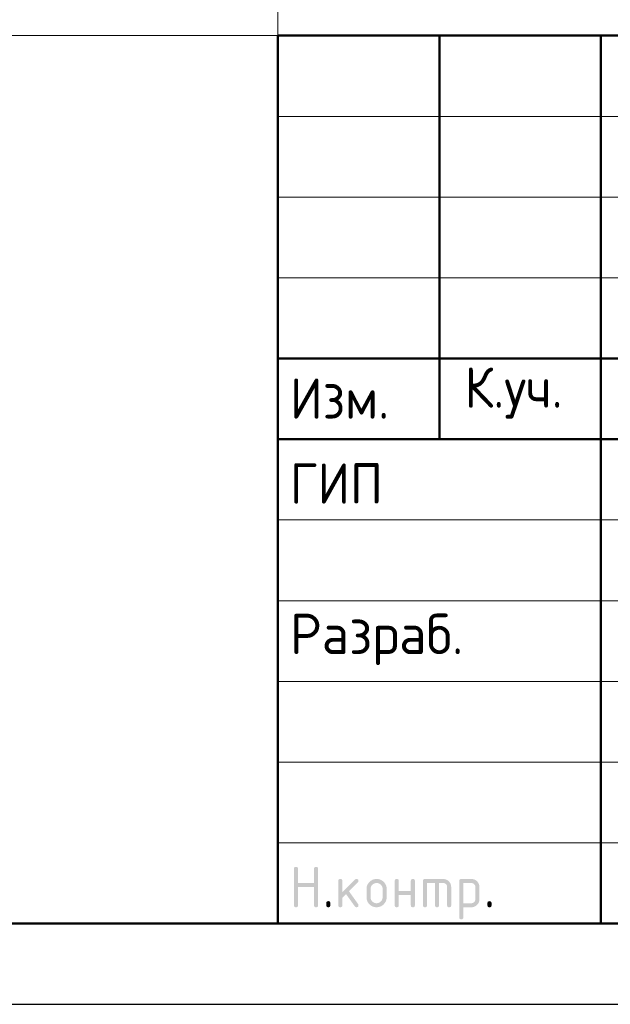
# Model space of a CAD drawing. Header units: millimetres. Extents: x 0 to 42000, y 0 to 29700.
# Tile 11 of 20: x 21399 to 25060, y 0 to 6099. Entities that reach past the tile are written whole.
import ezdxf

# ---------------------------------------------------------------- set-up
doc = ezdxf.new("R2010")
doc.units = ezdxf.units.MM
doc.layers.add('Standard', color=7, linetype='Continuous', lineweight=25)
doc.styles.add('ISOCPEUR', font='txt')

msp = doc.modelspace()

# ---------------------------------------------------------------- hatches: boundary and pattern name
at = {"layer": 'Standard', "linetype": 'Continuous', "lineweight": 25, "transparency": 33554687}
for points in [[(23099.1, 613.8), (23099.1, 838.8), (23099.1, 840.4), (23099.3, 841.7), (23099.5, 843.1), (23099.9, 844.3), (23100.3, 845.4), (23100.8, 846.4), (23101.4, 847.4), (23102.2, 848.2), (23103, 848.9), (23104, 849.5), (23104.9, 850.1), (23106.1, 850.5), (23107.3, 850.9), (23108.7, 851.1), (23110, 851.3), (23111.6, 851.3), (23113.2, 851.3), (23114.5, 851.1), (23115.9, 850.9), (23117.1, 850.5), (23118.3, 850.1), (23119.2, 849.5), (23120.2, 848.9), (23121, 848.2), (23121.8, 847.4), (23122.4, 846.4), (23123, 845.4), (23123.3, 844.3), (23123.7, 843.1), (23123.9, 841.7), (23124.1, 840.4), (23124.1, 838.8), (23124.1, 751.3), (23223.9, 751.3), (23223.9, 838.8), (23223.9, 840.4), (23224, 841.7), (23224.2, 843.1), (23224.6, 844.3), (23225, 845.4), (23225.6, 846.4), (23226.2, 847.4), (23227, 848.2), (23227.8, 848.9), (23228.7, 849.5), (23229.7, 850.1), (23230.9, 850.5), (23232.1, 850.9), (23233.4, 851.1), (23234.8, 851.3), (23236.4, 851.3), (23237.9, 851.3), (23239.3, 851.1), (23240.7, 850.9), (23241.9, 850.5), (23243, 850.1), (23244, 849.5), (23245, 848.9), (23245.8, 848.2), (23246.6, 847.4), (23247.1, 846.4), (23247.7, 845.4), (23248.1, 844.3), (23248.5, 843.1), (23248.7, 841.7), (23248.9, 840.4), (23248.9, 838.8), (23248.9, 613.8), (23248.9, 612.2), (23248.7, 610.9), (23248.5, 609.5), (23248.1, 608.3), (23247.7, 607.1), (23247.1, 606.2), (23246.6, 605.2), (23245.8, 604.4), (23245, 603.6), (23244, 603), (23243, 602.5), (23241.9, 602.1), (23240.7, 601.7), (23239.3, 601.5), (23237.9, 601.3), (23236.4, 601.3), (23234.8, 601.3), (23233.4, 601.5), (23232.1, 601.7), (23230.9, 602.1), (23229.7, 602.5), (23228.7, 603), (23227.8, 603.6), (23227, 604.4), (23226.2, 605.2), (23225.6, 606.2), (23225, 607.1), (23224.6, 608.3), (23224.2, 609.5), (23224, 610.9), (23223.9, 612.2), (23223.9, 613.8), (23223.9, 726.3), (23124.1, 726.3), (23124.1, 613.8), (23124.1, 612.2), (23123.9, 610.9), (23123.7, 609.5), (23123.3, 608.3), (23123, 607.1), (23122.4, 606.2), (23121.8, 605.2), (23121, 604.4), (23120.2, 603.6), (23119.2, 603), (23118.3, 602.5), (23117.1, 602.1), (23115.9, 601.7), (23114.5, 601.5), (23113.2, 601.3), (23111.6, 601.3), (23110, 601.3), (23108.7, 601.5), (23107.3, 601.7), (23106.1, 602.1), (23104.9, 602.5), (23104, 603), (23103, 603.6), (23102.2, 604.4), (23101.4, 605.2), (23100.8, 606.2), (23100.3, 607.1), (23099.9, 608.3), (23099.5, 609.5), (23099.3, 610.9), (23099.1, 612.2)], [(23398.9, 694), (23477.5, 772.6), (23478.4, 773.4), (23479.4, 774.1), (23480.4, 774.8), (23481.5, 775.2), (23482.7, 775.7), (23483.9, 775.9), (23485.1, 776.1), (23486.4, 776.1), (23488, 776.1), (23489.3, 775.9), (23490.7, 775.8), (23491.9, 775.4), (23493.1, 775), (23494, 774.4), (23495, 773.8), (23495.8, 773), (23496.6, 772.2), (23497.1, 771.3), (23497.7, 770.3), (23498.1, 769.1), (23498.5, 767.9), (23498.7, 766.6), (23498.9, 765.2), (23498.9, 763.7), (23498.9, 762.4), (23498.7, 761.3), (23498.4, 760.1), (23498, 759), (23497.5, 757.9), (23496.8, 756.9), (23496.1, 755.9), (23495.1, 754.9), (23440.2, 700.1), (23496.4, 621), (23497.7, 619.3), (23498.3, 617.4), (23498.9, 615.6), (23498.9, 613.6), (23498.9, 612.1), (23498.7, 610.7), (23498.5, 609.4), (23498.1, 608.2), (23497.7, 607), (23497.1, 606.1), (23496.6, 605.1), (23495.8, 604.4), (23495, 603.6), (23494, 603), (23493.1, 602.4), (23491.9, 602.1), (23490.7, 601.7), (23489.3, 601.5), (23488, 601.3), (23486.4, 601.3), (23484.8, 601.3), (23483.3, 601.6), (23481.8, 601.9), (23480.5, 602.6), (23479.2, 603.3), (23478.1, 604.3), (23477, 605.3), (23476, 606.6), (23422.2, 682.1), (23398.9, 658.8), (23398.9, 613.8), (23398.9, 612.2), (23398.7, 610.9), (23398.6, 609.5), (23398.2, 608.3), (23397.8, 607.1), (23397.2, 606.2), (23396.6, 605.2), (23395.8, 604.4), (23395, 603.6), (23394, 603), (23393.1, 602.5), (23391.9, 602.1), (23390.7, 601.7), (23389.4, 601.5), (23388, 601.3), (23386.4, 601.3), (23384.9, 601.3), (23383.5, 601.5), (23382.1, 601.7), (23380.9, 602.1), (23379.8, 602.5), (23378.8, 603), (23377.8, 603.6), (23377, 604.4), (23376.2, 605.2), (23375.7, 606.2), (23375.1, 607.1), (23374.7, 608.3), (23374.3, 609.5), (23374.1, 610.8), (23373.9, 612.2), (23373.9, 613.8), (23373.9, 763.7), (23373.9, 765.2), (23374.1, 766.6), (23374.3, 767.9), (23374.7, 769.1), (23375.1, 770.3), (23375.7, 771.3), (23376.2, 772.2), (23377, 773), (23377.8, 773.8), (23378.8, 774.4), (23379.8, 775), (23380.9, 775.4), (23382.1, 775.8), (23383.5, 775.9), (23384.9, 776.1), (23386.4, 776.1), (23388, 776.1), (23389.4, 775.9), (23390.7, 775.8), (23391.9, 775.4), (23393.1, 775), (23394, 774.4), (23395, 773.8), (23395.8, 773), (23396.6, 772.2), (23397.2, 771.3), (23397.8, 770.3), (23398.2, 769.1), (23398.6, 767.9), (23398.7, 766.6), (23398.9, 765.2), (23398.9, 763.7)], [(23748.7, 676.2), (23748.7, 613.8), (23748.7, 612.2), (23748.5, 610.8), (23748.3, 609.5), (23747.9, 608.3), (23747.5, 607.1), (23746.9, 606.2), (23746.3, 605.2), (23745.5, 604.4), (23744.8, 603.6), (23743.8, 603), (23742.8, 602.5), (23741.6, 602.1), (23740.4, 601.7), (23739.1, 601.5), (23737.7, 601.3), (23736.1, 601.3), (23734.6, 601.3), (23733.2, 601.5), (23731.8, 601.7), (23730.7, 602.1), (23729.5, 602.5), (23728.5, 603), (23727.5, 603.6), (23726.8, 604.4), (23726, 605.2), (23725.4, 606.2), (23724.8, 607.1), (23724.4, 608.3), (23724, 609.5), (23723.8, 610.8), (23723.6, 612.2), (23723.6, 613.8), (23723.6, 763.7), (23723.6, 765.2), (23723.8, 766.6), (23724, 767.9), (23724.4, 769.1), (23724.8, 770.3), (23725.4, 771.3), (23726, 772.2), (23726.8, 773), (23727.5, 773.8), (23728.5, 774.4), (23729.5, 775), (23730.7, 775.4), (23731.8, 775.8), (23733.2, 775.9), (23734.6, 776.1), (23736.1, 776.1), (23737.7, 776.1), (23739.1, 775.9), (23740.4, 775.8), (23741.6, 775.4), (23742.8, 775), (23743.8, 774.4), (23744.8, 773.8), (23745.5, 773), (23746.3, 772.2), (23746.9, 771.3), (23747.5, 770.3), (23747.9, 769.1), (23748.3, 768), (23748.5, 766.6), (23748.7, 765.2), (23748.7, 763.7), (23748.7, 701.2), (23823.3, 701.2), (23823.3, 763.7), (23823.3, 765.2), (23823.5, 766.6), (23823.7, 768), (23824.1, 769.1), (23824.5, 770.3), (23825.1, 771.3), (23825.7, 772.2), (23826.5, 773), (23827.3, 773.8), (23828.2, 774.4), (23829.2, 775), (23830.4, 775.4), (23831.6, 775.8), (23832.9, 775.9), (23834.3, 776.1), (23835.9, 776.1), (23837.4, 776.1), (23838.8, 775.9), (23840.2, 775.8), (23841.3, 775.4), (23842.5, 775), (23843.5, 774.4), (23844.5, 773.8), (23845.3, 773), (23846, 772.2), (23846.6, 771.3), (23847.2, 770.3), (23847.6, 769.1), (23848, 767.9), (23848.2, 766.6), (23848.4, 765.2), (23848.4, 763.7), (23848.4, 613.8), (23848.4, 612.2), (23848.2, 610.8), (23848, 609.5), (23847.6, 608.3), (23847.2, 607.1), (23846.6, 606.2), (23846, 605.2), (23845.3, 604.4), (23844.5, 603.6), (23843.5, 603), (23842.5, 602.5), (23841.3, 602.1), (23840.2, 601.7), (23838.8, 601.5), (23837.4, 601.3), (23835.9, 601.3), (23834.3, 601.3), (23832.9, 601.5), (23831.6, 601.7), (23830.4, 602.1), (23829.2, 602.5), (23828.2, 603), (23827.3, 603.6), (23826.5, 604.4), (23825.7, 605.2), (23825.1, 606.2), (23824.5, 607.1), (23824.1, 608.3), (23823.7, 609.5), (23823.5, 610.8), (23823.3, 612.2), (23823.3, 613.8), (23823.3, 676.2)], [(23911, 776.1), (24023.4, 776.1), (24026, 776.1), (24028.5, 775.9), (24031, 775.7), (24033.4, 775.2), (24035.8, 774.8), (24038.1, 774.1), (24040.4, 773.4), (24042.6, 772.5), (24044.8, 771.6), (24047, 770.5), (24049.1, 769.3), (24051.1, 767.9), (24053.1, 766.6), (24055, 765), (24056.9, 763.4), (24058.8, 761.6), (24060.6, 759.7), (24062.2, 757.8), (24063.8, 755.9), (24065.1, 753.9), (24066.5, 751.9), (24067.6, 749.8), (24068.8, 747.7), (24069.7, 745.4), (24070.6, 743.2), (24071.3, 740.9), (24072, 738.6), (24072.4, 736.2), (24072.9, 733.8), (24073.1, 731.3), (24073.3, 728.8), (24073.3, 726.2), (24073.3, 613.8), (24073.3, 612.2), (24073.1, 610.8), (24072.9, 609.5), (24072.6, 608.3), (24072.2, 607.1), (24071.6, 606.2), (24071, 605.2), (24070.2, 604.4), (24069.4, 603.6), (24068.4, 603), (24067.5, 602.5), (24066.3, 602.1), (24065.1, 601.7), (24063.8, 601.5), (24062.4, 601.3), (24060.8, 601.3), (24059.3, 601.3), (24057.9, 601.5), (24056.5, 601.7), (24055.3, 602.1), (24054.2, 602.5), (24053.2, 603), (24052.2, 603.6), (24051.4, 604.4), (24050.6, 605.2), (24050.1, 606.2), (24049.5, 607.1), (24049.1, 608.3), (24048.7, 609.5), (24048.5, 610.8), (24048.3, 612.2), (24048.3, 613.8), (24048.3, 726.1), (24048.3, 728.8), (24047.8, 731.2), (24047.4, 733.7), (24046.5, 735.9), (24045.6, 738.1), (24044.3, 740.1), (24042.9, 742.1), (24041.1, 743.9), (24039.3, 745.7), (24037.3, 747.1), (24035.3, 748.4), (24033.1, 749.3), (24030.9, 750.2), (24028.4, 750.7), (24026, 751.1), (24023.4, 751.1), (23998.4, 751.1), (23998.4, 613.8), (23998.4, 612.2), (23998.2, 610.8), (23998, 609.5), (23997.7, 608.3), (23997.3, 607.1), (23996.7, 606.2), (23996.1, 605.2), (23995.3, 604.4), (23994.5, 603.6), (23993.5, 603), (23992.6, 602.5), (23991.4, 602.1), (23990.2, 601.7), (23988.8, 601.5), (23987.5, 601.3), (23985.9, 601.3), (23984.3, 601.3), (23983, 601.5), (23981.6, 601.7), (23980.4, 602.1), (23979.3, 602.5), (23978.3, 603), (23977.3, 603.6), (23976.5, 604.4), (23975.7, 605.2), (23975.2, 606.2), (23974.6, 607.1), (23974.2, 608.3), (23973.8, 609.5), (23973.6, 610.8), (23973.4, 612.2), (23973.4, 613.8), (23973.4, 751.1), (23923.5, 751.1), (23923.5, 613.8), (23923.5, 612.2), (23923.3, 610.8), (23923.1, 609.5), (23922.7, 608.3), (23922.4, 607.1), (23921.8, 606.2), (23921.2, 605.2), (23920.4, 604.4), (23919.6, 603.6), (23918.6, 603), (23917.7, 602.5), (23916.5, 602.1), (23915.3, 601.7), (23913.9, 601.5), (23912.6, 601.3), (23911, 601.3), (23909.4, 601.3), (23908.1, 601.5), (23906.7, 601.7), (23905.5, 602.1), (23904.4, 602.5), (23903.4, 603), (23902.4, 603.6), (23901.6, 604.4), (23900.8, 605.2), (23900.2, 606.2), (23899.7, 607.1), (23899.3, 608.3), (23898.9, 609.5), (23898.7, 610.8), (23898.5, 612.2), (23898.5, 613.8), (23898.5, 763.7), (23898.5, 765.2), (23898.7, 766.6), (23898.9, 767.9), (23899.3, 769.1), (23899.6, 770.3), (23900.2, 771.3), (23900.8, 772.2), (23901.6, 773), (23902.4, 773.8), (23903.4, 774.4), (23904.3, 775), (23905.5, 775.4), (23906.7, 775.8), (23908, 775.9), (23909.4, 776.1)], [(23299, 626.3), (23299, 627.9), (23299.2, 629.3), (23299.4, 630.6), (23299.8, 631.8), (23300.2, 633), (23300.8, 634), (23301.3, 634.9), (23302.1, 635.7), (23302.9, 636.5), (23303.9, 637.1), (23304.9, 637.7), (23306, 638.1), (23307.2, 638.5), (23308.6, 638.7), (23309.9, 638.9), (23311.5, 638.9), (23313.1, 638.9), (23314.5, 638.7), (23315.8, 638.5), (23317, 638.1), (23318.2, 637.7), (23319.1, 637.1), (23320.1, 636.5), (23320.9, 635.7), (23321.7, 634.9), (23322.3, 634), (23322.9, 633), (23323.3, 631.8), (23323.6, 630.6), (23323.8, 629.3), (23324, 627.9), (23324, 626.3), (23324, 613.8), (23324, 612.2), (23323.8, 610.9), (23323.6, 609.5), (23323.3, 608.3), (23322.9, 607.2), (23322.3, 606.2), (23321.7, 605.2), (23320.9, 604.4), (23320.1, 603.6), (23319.1, 603), (23318.2, 602.5), (23317, 602.1), (23315.8, 601.7), (23314.5, 601.5), (23313.1, 601.3), (23311.5, 601.3), (23309.9, 601.3), (23308.6, 601.5), (23307.2, 601.7), (23306, 602.1), (23304.9, 602.5), (23303.9, 603), (23302.9, 603.6), (23302.1, 604.4), (23301.3, 605.2), (23300.8, 606.2), (23300.2, 607.2), (23299.8, 608.3), (23299.4, 609.5), (23299.2, 610.9), (23299, 612.2), (23299, 613.8)], [(24298.3, 626.3), (24298.3, 627.9), (24298.5, 629.3), (24298.7, 630.6), (24299.1, 631.8), (24299.5, 633), (24300.1, 634), (24300.6, 634.9), (24301.4, 635.7), (24302.2, 636.5), (24303.2, 637.1), (24304.2, 637.7), (24305.3, 638.1), (24306.5, 638.5), (24307.9, 638.7), (24309.3, 638.9), (24310.8, 638.9), (24312.4, 638.9), (24313.8, 638.7), (24315.1, 638.5), (24316.3, 638.1), (24317.5, 637.7), (24318.5, 637.1), (24319.4, 636.5), (24320.2, 635.7), (24321, 634.9), (24321.6, 634), (24322.2, 633), (24322.6, 631.8), (24323, 630.6), (24323.2, 629.3), (24323.3, 627.9), (24323.3, 626.3), (24323.3, 613.8), (24323.3, 612.2), (24323.2, 610.9), (24323, 609.5), (24322.6, 608.3), (24322.2, 607.2), (24321.6, 606.2), (24321, 605.2), (24320.2, 604.4), (24319.4, 603.6), (24318.5, 603), (24317.5, 602.5), (24316.3, 602.1), (24315.1, 601.7), (24313.8, 601.5), (24312.4, 601.3), (24310.8, 601.3), (24309.3, 601.3), (24307.9, 601.5), (24306.5, 601.7), (24305.3, 602.1), (24304.2, 602.5), (24303.2, 603), (24302.2, 603.6), (24301.4, 604.4), (24300.6, 605.2), (24300.1, 606.2), (24299.5, 607.2), (24299.1, 608.3), (24298.7, 609.5), (24298.5, 610.9), (24298.3, 612.2), (24298.3, 613.8)]]:
    msp.add_hatch(color=7, dxfattribs=at).paths.add_polyline_path(points, flags=16)
h = msp.add_hatch(color=7, dxfattribs=at)
h.paths.add_polyline_path([(23548.8, 663.7), (23548.8, 713.7), (23548.8, 716.9), (23549, 720.1), (23549.3, 723.2), (23549.9, 726.2), (23550.5, 729.2), (23551.3, 732.1), (23552.2, 734.9), (23553.3, 737.7), (23554.5, 740.5), (23555.9, 743.1), (23557.3, 745.8), (23559, 748.3), (23560.7, 750.8), (23562.7, 753.2), (23564.7, 755.6), (23567, 757.9), (23569.3, 760.2), (23571.7, 762.2), (23574.1, 764.2), (23576.6, 765.9), (23579.1, 767.6), (23581.8, 769), (23584.4, 770.4), (23587.2, 771.6), (23589.9, 772.7), (23592.8, 773.6), (23595.7, 774.4), (23598.7, 775), (23601.7, 775.6), (23604.8, 775.9), (23607.9, 776.1), (23611.1, 776.1), (23614.4, 776.1), (23617.6, 775.9), (23620.7, 775.6), (23623.8, 775), (23626.8, 774.5), (23629.7, 773.6), (23632.6, 772.8), (23635.4, 771.6), (23638.1, 770.5), (23640.8, 769.1), (23643.4, 767.7), (23645.9, 766), (23648.4, 764.3), (23650.8, 762.3), (23653.2, 760.3), (23655.5, 758.1), (23657.7, 755.8), (23659.7, 753.4), (23661.7, 751), (23663.4, 748.5), (23665.1, 746), (23666.5, 743.4), (23667.9, 740.7), (23669, 737.9), (23670.1, 735.2), (23671, 732.3), (23671.8, 729.4), (23672.4, 726.3), (23673, 723.3), (23673.2, 720.1), (23673.5, 717), (23673.5, 713.7), (23673.5, 663.7), (23673.5, 660.5), (23673.2, 657.4), (23673, 654.2), (23672.4, 651.2), (23671.8, 648.2), (23671, 645.4), (23670.1, 642.5), (23669, 639.7), (23667.8, 637), (23666.4, 634.3), (23665, 631.7), (23663.3, 629.2), (23661.6, 626.6), (23659.6, 624.2), (23657.6, 621.8), (23655.3, 619.5), (23653, 617.3), (23650.6, 615.3), (23648.2, 613.3), (23645.7, 611.6), (23643.2, 609.8), (23640.5, 608.4), (23637.9, 607), (23635.1, 605.9), (23632.4, 604.7), (23629.5, 603.9), (23626.6, 603), (23623.6, 602.4), (23620.6, 601.9), (23617.5, 601.6), (23614.4, 601.3), (23611.1, 601.3), (23607.9, 601.3), (23604.8, 601.6), (23601.7, 601.9), (23598.7, 602.4), (23595.7, 603), (23592.8, 603.9), (23589.9, 604.7), (23587.2, 605.9), (23584.4, 607), (23581.8, 608.4), (23579.1, 609.8), (23576.6, 611.6), (23574.1, 613.3), (23571.7, 615.3), (23569.3, 617.3), (23567, 619.5), (23564.7, 621.8), (23562.7, 624.2), (23560.7, 626.6), (23559, 629.2), (23557.3, 631.7), (23555.9, 634.3), (23554.5, 637), (23553.3, 639.7), (23552.2, 642.5), (23551.3, 645.4), (23550.5, 648.2), (23549.9, 651.2), (23549.3, 654.2), (23549, 657.4), (23548.8, 660.5)], flags=16)
h.paths.add_polyline_path([(23648.5, 663.8), (23648.5, 713.8), (23648.5, 717.7), (23647.8, 721.3), (23647.1, 724.9), (23645.7, 728.2), (23644.4, 731.5), (23642.3, 734.5), (23640.3, 737.6), (23637.5, 740.3), (23634.8, 743.1), (23631.8, 745.1), (23628.8, 747.2), (23625.5, 748.5), (23622.2, 749.9), (23618.6, 750.6), (23615, 751.3), (23611.1, 751.3), (23607.3, 751.3), (23603.7, 750.6), (23600.1, 749.9), (23596.8, 748.5), (23593.5, 747.2), (23590.5, 745.1), (23587.5, 743.1), (23584.7, 740.3), (23582, 737.6), (23580, 734.5), (23577.9, 731.5), (23576.5, 728.2), (23575.2, 724.9), (23574.5, 721.3), (23573.8, 717.7), (23573.8, 713.8), (23573.8, 663.8), (23573.8, 659.9), (23574.5, 656.3), (23575.2, 652.6), (23576.5, 649.3), (23577.9, 646), (23579.9, 643), (23581.9, 639.9), (23584.6, 637.2), (23587.4, 634.5), (23590.4, 632.5), (23593.4, 630.4), (23596.7, 629.1), (23600, 627.7), (23603.6, 627), (23607.2, 626.3), (23611.1, 626.3), (23615, 626.3), (23618.6, 627), (23622.2, 627.7), (23625.5, 629.1), (23628.8, 630.4), (23631.8, 632.5), (23634.8, 634.6), (23637.5, 637.3), (23640.3, 640.1), (23642.3, 643.1), (23644.4, 646.1), (23645.7, 649.4), (23647.1, 652.7), (23647.8, 656.3), (23648.5, 659.9)])
h = msp.add_hatch(color=7, dxfattribs=at)
h.paths.add_polyline_path([(24123.4, 763.7), (24123.4, 765.2), (24123.6, 766.6), (24123.8, 768), (24124.2, 769.1), (24124.6, 770.3), (24125.2, 771.3), (24125.8, 772.2), (24126.6, 773), (24127.3, 773.8), (24128.3, 774.4), (24129.3, 775), (24130.5, 775.4), (24131.6, 775.8), (24133, 775.9), (24134.4, 776.1), (24135.9, 776.1), (24198.3, 776.1), (24200.9, 776.1), (24203.4, 775.9), (24206, 775.7), (24208.4, 775.2), (24210.8, 774.8), (24213.1, 774.1), (24215.4, 773.4), (24217.7, 772.5), (24219.9, 771.6), (24222, 770.5), (24224.1, 769.4), (24226.1, 768), (24228.1, 766.7), (24230, 765.1), (24231.9, 763.5), (24233.7, 761.7), (24235.5, 759.9), (24237.1, 757.9), (24238.7, 756), (24240.1, 754), (24241.4, 752), (24242.6, 749.9), (24243.7, 747.8), (24244.6, 745.6), (24245.5, 743.3), (24246.2, 741), (24246.8, 738.7), (24247.3, 736.3), (24247.7, 733.9), (24248, 731.3), (24248.2, 728.8), (24248.2, 726.2), (24248.2, 651.2), (24248.2, 648.6), (24248, 646.1), (24247.7, 643.6), (24247.3, 641.2), (24246.8, 638.8), (24246.2, 636.5), (24245.5, 634.2), (24244.6, 632), (24243.7, 629.8), (24242.6, 627.7), (24241.4, 625.6), (24240.1, 623.5), (24238.7, 621.5), (24237.1, 619.6), (24235.6, 617.7), (24233.8, 615.9), (24232, 614), (24230, 612.4), (24228.1, 610.8), (24226.1, 609.5), (24224.1, 608.1), (24222, 607), (24219.9, 605.8), (24217.7, 604.9), (24215.5, 604), (24213.1, 603.3), (24210.8, 602.7), (24208.4, 602.2), (24206, 601.7), (24203.5, 601.5), (24201, 601.3), (24198.3, 601.3), (24148.5, 601.3), (24148.5, 538.9), (24148.5, 537.3), (24148.3, 535.9), (24148.1, 534.6), (24147.7, 533.4), (24147.3, 532.2), (24146.7, 531.3), (24146.1, 530.3), (24145.4, 529.5), (24144.6, 528.7), (24143.6, 528.1), (24142.6, 527.6), (24141.4, 527.2), (24140.3, 526.8), (24138.9, 526.6), (24137.5, 526.4), (24136, 526.4), (24134.4, 526.4), (24133, 526.6), (24131.6, 526.8), (24130.5, 527.2), (24129.3, 527.6), (24128.3, 528.1), (24127.3, 528.7), (24126.6, 529.5), (24125.8, 530.3), (24125.2, 531.3), (24124.6, 532.2), (24124.2, 533.4), (24123.8, 534.6), (24123.6, 535.9), (24123.4, 537.3), (24123.4, 538.9)], flags=16)
h.paths.add_polyline_path([(24148.5, 751.1), (24148.5, 626.3), (24198.3, 626.3), (24200.9, 626.3), (24203.3, 626.8), (24205.7, 627.2), (24207.9, 628.2), (24210.1, 629.1), (24212.1, 630.4), (24214.1, 631.8), (24215.9, 633.6), (24217.7, 635.4), (24219.1, 637.4), (24220.4, 639.5), (24221.3, 641.7), (24222.3, 643.9), (24222.7, 646.3), (24223.2, 648.7), (24223.2, 651.3), (24223.2, 726.1), (24223.2, 728.8), (24222.7, 731.2), (24222.3, 733.7), (24221.4, 735.9), (24220.5, 738.1), (24219.1, 740.1), (24217.8, 742.1), (24216, 743.9), (24214.2, 745.7), (24212.2, 747.1), (24210.2, 748.4), (24208, 749.3), (24205.8, 750.2), (24203.3, 750.7), (24200.9, 751.1), (24198.3, 751.1)])

# ---------------------------------------------------------------- linework, layer by layer
at = {"layer": 'Standard', "color": 7, "linetype": 'Continuous', "lineweight": 50, "transparency": 33554687}
for p, q in [((23000, 500), (23000, 6000)), ((23000, 6000), (41500, 6000)), ((24000, 3500), (24000, 6000)), ((25000, 500), (25000, 6000)), ((23000, 4000), (29500, 4000)), ((23000, 4000), (29500, 4000)), ((23000, 3500), (29500, 3500)), ((23000, 3500), (29500, 3500))]:
    msp.add_line(p, q, dxfattribs=at)
at = {"layer": 'Standard', "color": 7, "linetype": 'Continuous', "lineweight": 13, "transparency": 33554687}
for p, q in [((23000, 5500), (29500, 5500)), ((23000, 5000), (29500, 5000)), ((23000, 4500), (29500, 4500)), ((23000, 3000), (29500, 3000)), ((23000, 2500), (29500, 2500)), ((23000, 2500), (29500, 2500)), ((23000, 2000), (29500, 2000)), ((23000, 2000), (29500, 2000)), ((23000, 1500), (29500, 1500)), ((23000, 1000), (29500, 1000))]:
    msp.add_line(p, q, dxfattribs=at)
at = {"layer": 'Standard', "color": 7, "linetype": 'Continuous', "lineweight": 25, "transparency": 33554687}
msp.add_line((23000, 500), (41500, 500), dxfattribs=at)
msp.add_line((23000, 500), (41500, 500), dxfattribs=at)
msp.add_line((23000, 500), (41500, 500), dxfattribs=at)
msp.add_lwpolyline([(0, 0), (42000, 0), (42000, 29700), (0, 29700), (0, 0)], close=True, dxfattribs=at)
at = {"layer": 'Standard', "color": 7, "linetype": 'Continuous', "lineweight": 50, "transparency": 33554687}
msp.add_lwpolyline([(2000, 29200), (41500, 29200), (41500, 500), (2000, 500), (2000, 29200)], close=True, dxfattribs=at)
at = {"layer": 'Standard', "color": 7, "linetype": 'Continuous', "lineweight": 13, "transparency": 33554687}
for points in [[(41500, 29200), (14180, 29200), (14180, 6000), (41500, 6000), (41500, 29200)], [(6688, 500), (23000, 500), (23000, 11914.7), (6688, 11914.7), (6688, 500)]]:
    msp.add_lwpolyline(points, dxfattribs=at)
at = {"layer": 'Standard', "color": 7, "linetype": 'Continuous', "lineweight": 25, "transparency": 33554687}
msp.add_lwpolyline([(41500, 6000), (23000, 6000), (23000, 500), (41500, 500), (41500, 6000)], dxfattribs=at)

# ---------------------------------------------------------------- texts
at = {"layer": 'Standard', "color": 7, "linetype": 'Continuous', "lineweight": 25, "transparency": 33554687, "char_height": 250, "attachment_point": 7, "style": 'ISOCPEUR'}
for s, insert, width in [('\\W0.93;Изм.', (23074, 3627.5), 752.883), ('\\W0.93;К.уч.', (24156, 3627.5), 816.012), ('\\W0.92;ГИП', (23074, 3101.3), 689.604), ('\\W0.96;Разраб.', (23074, 2101.3), 1306.549)]:
    msp.add_mtext(s, dxfattribs=dict(at, insert=insert, width=width))

doc.saveas('drawing.dxf')
